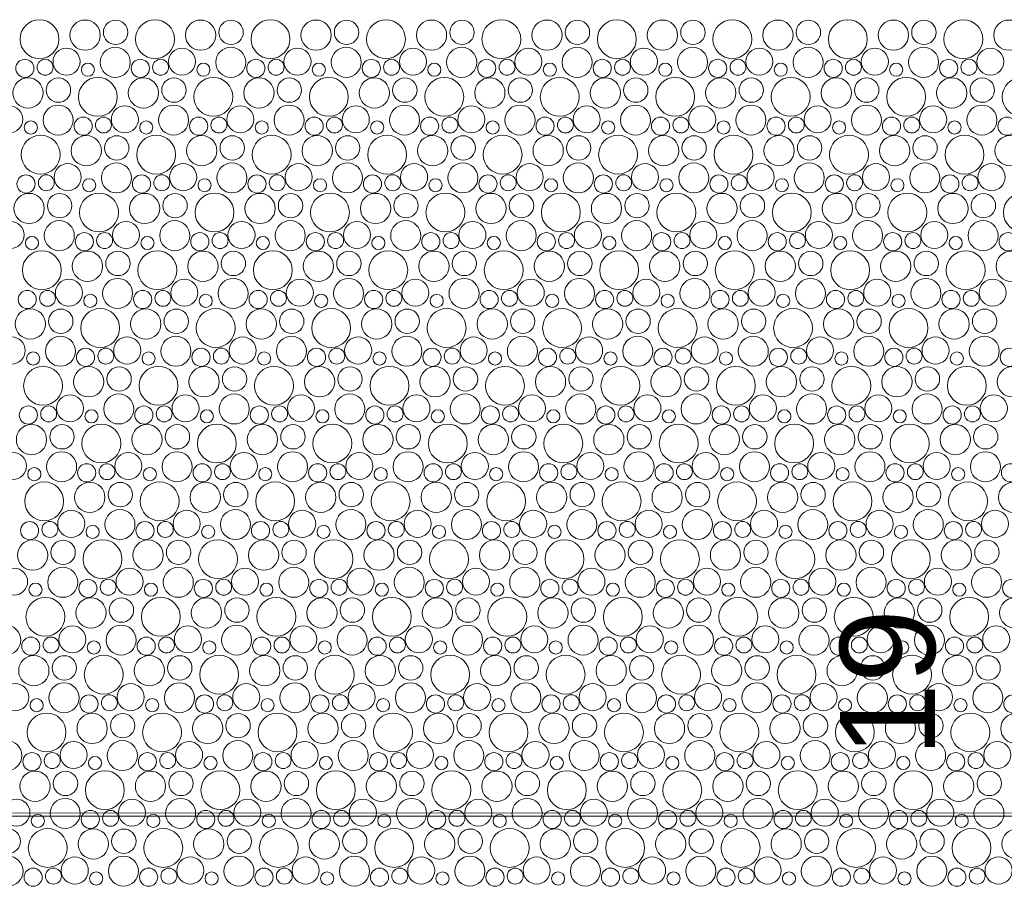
# Model space of a CAD drawing. Header units: metres. Extents: x -167 to 338, y -186 to 508.
# Tile 181 of 256: x 86.53 to 89.64, y 27.54 to 30.27. Entities that reach past the tile are written whole.
import ezdxf
from ezdxf.enums import TextEntityAlignment as Align

# ---------------------------------------------------------------- set-up
doc = ezdxf.new("R2010")
doc.units = ezdxf.units.M
doc.header["$MEASUREMENT"] = 0
doc.linetypes.add('Öffnungslinie Tür Fenster', pattern=[0.23, 0.15, -0.08])
doc.layers.add('60 Gelände 2D Übersicht', color=7, linetype='Continuous')
doc.layers.add('60 Stellplätze', color=7, linetype='Continuous')
doc.styles.add('ERSTELLTER_STIL_2', font='arial.ttf')

# ---------------------------------------------------------------- blocks, each defined once
blk = doc.blocks.new('*X46', base_point=(27236.1321, 33357.279))
at = {"layer": '60 Gelände 2D Übersicht', "color": 9, "linetype": 'Continuous', "lineweight": 18}
for centre, radius in [((86.5972, 30.2079), 0.0612), ((86.9609, 30.2079), 0.0612), ((87.3246, 30.2079), 0.0612), ((87.6883, 30.2079), 0.0612), ((88.052, 30.2079), 0.0612), ((88.4157, 30.2079), 0.0612), ((88.7794, 30.2079), 0.0612), ((89.1431, 30.2079), 0.0612), ((89.5069, 30.2079), 0.0612), ((86.7408, 30.2204), 0.0477), ((86.8368, 30.2292), 0.0384), ((87.1045, 30.2204), 0.0477), ((87.2005, 30.2292), 0.0384), ((87.4682, 30.2204), 0.0477), ((87.5642, 30.2292), 0.0384), ((87.8319, 30.2204), 0.0477), ((87.9279, 30.2292), 0.0384), ((88.1956, 30.2204), 0.0477), ((88.2916, 30.2292), 0.0384), ((88.5593, 30.2204), 0.0477), ((88.6553, 30.2292), 0.0384), ((88.923, 30.2204), 0.0477), ((89.019, 30.2292), 0.0384), ((89.2867, 30.2204), 0.0477), ((89.3827, 30.2292), 0.0384), ((89.6504, 30.2204), 0.0477), ((86.6823, 30.137), 0.0426), ((86.8358, 30.1348), 0.0473), ((87.046, 30.137), 0.0426), ((87.1995, 30.1348), 0.0473), ((87.4097, 30.137), 0.0426), ((87.5632, 30.1348), 0.0473), ((87.7734, 30.137), 0.0426), ((87.9269, 30.1348), 0.0473), ((88.1371, 30.137), 0.0426), ((88.2906, 30.1348), 0.0473), ((88.5008, 30.137), 0.0426), ((88.6543, 30.1348), 0.0473), ((88.8645, 30.137), 0.0426), ((89.018, 30.1348), 0.0473), ((89.2283, 30.137), 0.0426), ((89.3817, 30.1348), 0.0473), ((89.592, 30.137), 0.0426), ((86.5511, 30.1157), 0.0286), ((86.6149, 30.1192), 0.0251), ((86.7497, 30.1116), 0.0207), ((86.9148, 30.1157), 0.0286), ((86.9786, 30.1192), 0.0251), ((87.1134, 30.1116), 0.0207), ((87.2785, 30.1157), 0.0286), ((87.3423, 30.1192), 0.0251), ((87.4771, 30.1116), 0.0207), ((87.6422, 30.1157), 0.0286), ((87.706, 30.1192), 0.0251), ((87.8408, 30.1116), 0.0207), ((88.0059, 30.1157), 0.0286), ((88.0698, 30.1192), 0.0251), ((88.2045, 30.1116), 0.0207), ((88.3696, 30.1157), 0.0286), ((88.4335, 30.1192), 0.0251), ((88.5682, 30.1116), 0.0207), ((88.7333, 30.1157), 0.0286), ((88.7972, 30.1192), 0.0251), ((88.9319, 30.1116), 0.0207), ((89.0971, 30.1157), 0.0286), ((89.1609, 30.1192), 0.0251), ((89.2956, 30.1116), 0.0207), ((89.4608, 30.1157), 0.0286), ((89.5246, 30.1192), 0.0251), ((86.5608, 30.0384), 0.0477), ((86.6568, 30.0472), 0.0384), ((86.7809, 30.0259), 0.0612), ((86.9245, 30.0384), 0.0477), ((87.0205, 30.0472), 0.0384), ((87.1446, 30.0259), 0.0612), ((87.2882, 30.0384), 0.0477), ((87.3842, 30.0472), 0.0384), ((87.5083, 30.0259), 0.0612), ((87.6519, 30.0384), 0.0477), ((87.7479, 30.0472), 0.0384), ((87.872, 30.0259), 0.0612), ((88.0156, 30.0384), 0.0477), ((88.1116, 30.0472), 0.0384), ((88.2357, 30.0259), 0.0612), ((88.3793, 30.0384), 0.0477), ((88.4753, 30.0472), 0.0384), ((88.5994, 30.0259), 0.0612), ((88.743, 30.0384), 0.0477), ((88.839, 30.0472), 0.0384), ((88.9631, 30.0259), 0.0612), ((89.1067, 30.0384), 0.0477), ((89.2027, 30.0472), 0.0384), ((89.3269, 30.0259), 0.0612), ((89.4704, 30.0384), 0.0477), ((89.5665, 30.0472), 0.0384), ((89.6906, 30.0259), 0.0612), ((86.5023, 29.955), 0.0426), ((86.6558, 29.9528), 0.0473), ((86.866, 29.955), 0.0426), ((87.0195, 29.9528), 0.0473), ((87.2297, 29.955), 0.0426), ((87.3832, 29.9528), 0.0473), ((87.5934, 29.955), 0.0426), ((87.7469, 29.9528), 0.0473), ((87.9571, 29.955), 0.0426), ((88.1106, 29.9528), 0.0473), ((88.3208, 29.955), 0.0426), ((88.4743, 29.9528), 0.0473), ((88.6845, 29.955), 0.0426), ((88.838, 29.9528), 0.0473), ((89.0483, 29.955), 0.0426), ((89.2017, 29.9528), 0.0473), ((89.412, 29.955), 0.0426), ((89.5654, 29.9528), 0.0473), ((86.7348, 29.9337), 0.0286), ((86.7986, 29.9373), 0.0251), ((87.0985, 29.9337), 0.0286), ((87.1623, 29.9373), 0.0251), ((87.4622, 29.9337), 0.0286), ((87.526, 29.9373), 0.0251), ((87.8259, 29.9337), 0.0286), ((87.8898, 29.9373), 0.0251), ((88.1896, 29.9337), 0.0286), ((88.2535, 29.9373), 0.0251), ((88.5533, 29.9337), 0.0286), ((88.6172, 29.9373), 0.0251), ((88.9171, 29.9337), 0.0286), ((88.9809, 29.9373), 0.0251), ((89.2808, 29.9337), 0.0286), ((89.3446, 29.9373), 0.0251), ((89.6445, 29.9337), 0.0286), ((86.5697, 29.9296), 0.0207), ((86.9334, 29.9296), 0.0207), ((87.2971, 29.9296), 0.0207), ((87.6608, 29.9296), 0.0207), ((88.0245, 29.9296), 0.0207), ((88.3882, 29.9296), 0.0207), ((88.7519, 29.9296), 0.0207), ((89.1156, 29.9296), 0.0207), ((89.4793, 29.9296), 0.0207), ((86.6009, 29.8439), 0.0612), ((86.7445, 29.8564), 0.0477), ((86.8405, 29.8652), 0.0384), ((86.9646, 29.8439), 0.0612), ((87.1082, 29.8564), 0.0477), ((87.2042, 29.8652), 0.0384), ((87.3283, 29.8439), 0.0612), ((87.4719, 29.8564), 0.0477), ((87.5679, 29.8652), 0.0384), ((87.692, 29.8439), 0.0612), ((87.8356, 29.8564), 0.0477), ((87.9316, 29.8652), 0.0384), ((88.0557, 29.8439), 0.0612), ((88.1993, 29.8564), 0.0477), ((88.2953, 29.8652), 0.0384), ((88.4194, 29.8439), 0.0612), ((88.563, 29.8564), 0.0477), ((88.659, 29.8652), 0.0384), ((88.7831, 29.8439), 0.0612), ((88.9267, 29.8564), 0.0477), ((89.0227, 29.8652), 0.0384), ((89.1469, 29.8439), 0.0612), ((89.2904, 29.8564), 0.0477), ((89.3865, 29.8652), 0.0384), ((89.5106, 29.8439), 0.0612), ((89.6541, 29.8564), 0.0477), ((86.686, 29.773), 0.0426), ((86.8395, 29.7708), 0.0473), ((87.0497, 29.773), 0.0426), ((87.2032, 29.7708), 0.0473), ((87.4134, 29.773), 0.0426), ((87.5669, 29.7708), 0.0473), ((87.7771, 29.773), 0.0426), ((87.9306, 29.7708), 0.0473), ((88.1408, 29.773), 0.0426), ((88.2943, 29.7708), 0.0473), ((88.5045, 29.773), 0.0426), ((88.658, 29.7708), 0.0473), ((88.8683, 29.773), 0.0426), ((89.0217, 29.7708), 0.0473), ((89.232, 29.773), 0.0426), ((89.3854, 29.7708), 0.0473), ((89.5957, 29.773), 0.0426), ((86.5548, 29.7517), 0.0286), ((86.6186, 29.7553), 0.0251), ((86.9185, 29.7517), 0.0286), ((86.9823, 29.7553), 0.0251), ((87.2822, 29.7517), 0.0286), ((87.346, 29.7553), 0.0251), ((87.6459, 29.7517), 0.0286), ((87.7098, 29.7553), 0.0251), ((88.0096, 29.7517), 0.0286), ((88.0735, 29.7553), 0.0251), ((88.3733, 29.7517), 0.0286), ((88.4372, 29.7553), 0.0251), ((88.7371, 29.7517), 0.0286), ((88.8009, 29.7553), 0.0251), ((89.1008, 29.7517), 0.0286), ((89.1646, 29.7553), 0.0251), ((89.4645, 29.7517), 0.0286), ((89.5283, 29.7553), 0.0251), ((86.7534, 29.7476), 0.0207), ((87.1171, 29.7476), 0.0207), ((87.4808, 29.7476), 0.0207), ((87.8445, 29.7476), 0.0207), ((88.2082, 29.7476), 0.0207), ((88.5719, 29.7476), 0.0207), ((88.9356, 29.7476), 0.0207), ((89.2993, 29.7476), 0.0207), ((86.5645, 29.6744), 0.0477), ((86.6605, 29.6832), 0.0384), ((86.7846, 29.6619), 0.0612), ((86.9282, 29.6744), 0.0477), ((87.0242, 29.6832), 0.0384), ((87.1483, 29.6619), 0.0612), ((87.2919, 29.6744), 0.0477), ((87.3879, 29.6832), 0.0384), ((87.512, 29.6619), 0.0612), ((87.6556, 29.6744), 0.0477), ((87.7516, 29.6832), 0.0384), ((87.8757, 29.6619), 0.0612), ((88.0193, 29.6744), 0.0477), ((88.1153, 29.6832), 0.0384), ((88.2394, 29.6619), 0.0612), ((88.383, 29.6744), 0.0477), ((88.479, 29.6832), 0.0384), ((88.6031, 29.6619), 0.0612), ((88.7467, 29.6744), 0.0477), ((88.8427, 29.6832), 0.0384), ((88.9669, 29.6619), 0.0612), ((89.1104, 29.6744), 0.0477), ((89.2065, 29.6832), 0.0384), ((89.3306, 29.6619), 0.0612), ((89.4741, 29.6744), 0.0477), ((89.5702, 29.6832), 0.0384), ((89.6943, 29.6619), 0.0612), ((86.506, 29.591), 0.0426), ((86.6595, 29.5888), 0.0473), ((86.8697, 29.591), 0.0426), ((87.0232, 29.5888), 0.0473), ((87.2334, 29.591), 0.0426), ((87.3869, 29.5888), 0.0473), ((87.5971, 29.591), 0.0426), ((87.7506, 29.5888), 0.0473), ((87.9608, 29.591), 0.0426), ((88.1143, 29.5888), 0.0473), ((88.3245, 29.591), 0.0426), ((88.478, 29.5888), 0.0473), ((88.6883, 29.591), 0.0426), ((88.8417, 29.5888), 0.0473), ((89.052, 29.591), 0.0426), ((89.2054, 29.5888), 0.0473), ((89.4157, 29.591), 0.0426), ((89.5691, 29.5888), 0.0473), ((86.5734, 29.5656), 0.0207), ((86.7385, 29.5697), 0.0286), ((86.8023, 29.5733), 0.0251), ((86.9371, 29.5656), 0.0207), ((87.1022, 29.5697), 0.0286), ((87.166, 29.5733), 0.0251), ((87.3008, 29.5656), 0.0207), ((87.4659, 29.5697), 0.0286), ((87.5298, 29.5733), 0.0251), ((87.6645, 29.5656), 0.0207), ((87.8296, 29.5697), 0.0286), ((87.8935, 29.5733), 0.0251), ((88.0282, 29.5656), 0.0207), ((88.1933, 29.5697), 0.0286), ((88.2572, 29.5733), 0.0251), ((88.3919, 29.5656), 0.0207), ((88.5571, 29.5697), 0.0286), ((88.6209, 29.5733), 0.0251), ((88.7556, 29.5656), 0.0207), ((88.9208, 29.5697), 0.0286), ((88.9846, 29.5733), 0.0251), ((89.1193, 29.5656), 0.0207), ((89.2845, 29.5697), 0.0286), ((89.3483, 29.5733), 0.0251), ((89.483, 29.5656), 0.0207), ((89.6482, 29.5697), 0.0286), ((86.6046, 29.4799), 0.0612), ((86.7482, 29.4924), 0.0477), ((86.8442, 29.5012), 0.0384), ((86.9683, 29.4799), 0.0612), ((87.1119, 29.4924), 0.0477), ((87.2079, 29.5012), 0.0384), ((87.332, 29.4799), 0.0612), ((87.4756, 29.4924), 0.0477), ((87.5716, 29.5012), 0.0384), ((87.6957, 29.4799), 0.0612), ((87.8393, 29.4924), 0.0477), ((87.9353, 29.5012), 0.0384), ((88.0594, 29.4799), 0.0612), ((88.203, 29.4924), 0.0477), ((88.299, 29.5012), 0.0384), ((88.4231, 29.4799), 0.0612), ((88.5667, 29.4924), 0.0477), ((88.6627, 29.5012), 0.0384), ((88.7869, 29.4799), 0.0612), ((88.9304, 29.4924), 0.0477), ((89.0265, 29.5012), 0.0384), ((89.1506, 29.4799), 0.0612), ((89.2941, 29.4924), 0.0477), ((89.3902, 29.5012), 0.0384), ((89.5143, 29.4799), 0.0612), ((89.6578, 29.4924), 0.0477), ((86.6897, 29.409), 0.0426), ((86.8432, 29.4068), 0.0473), ((87.0534, 29.409), 0.0426), ((87.2069, 29.4068), 0.0473), ((87.4171, 29.409), 0.0426), ((87.5706, 29.4068), 0.0473), ((87.7808, 29.409), 0.0426), ((87.9343, 29.4068), 0.0473), ((88.1445, 29.409), 0.0426), ((88.298, 29.4068), 0.0473), ((88.5083, 29.409), 0.0426), ((88.6617, 29.4068), 0.0473), ((88.872, 29.409), 0.0426), ((89.0254, 29.4068), 0.0473), ((89.2357, 29.409), 0.0426), ((89.3891, 29.4068), 0.0473), ((89.5994, 29.409), 0.0426), ((86.5585, 29.3877), 0.0286), ((86.6223, 29.3913), 0.0251), ((86.7571, 29.3836), 0.0207), ((86.9222, 29.3877), 0.0286), ((86.986, 29.3913), 0.0251), ((87.1208, 29.3836), 0.0207), ((87.2859, 29.3877), 0.0286), ((87.3498, 29.3913), 0.0251), ((87.4845, 29.3836), 0.0207), ((87.6496, 29.3877), 0.0286), ((87.7135, 29.3913), 0.0251), ((87.8482, 29.3836), 0.0207), ((88.0133, 29.3877), 0.0286), ((88.0772, 29.3913), 0.0251), ((88.2119, 29.3836), 0.0207), ((88.3771, 29.3877), 0.0286), ((88.4409, 29.3913), 0.0251), ((88.5756, 29.3836), 0.0207), ((88.7408, 29.3877), 0.0286), ((88.8046, 29.3913), 0.0251), ((88.9393, 29.3836), 0.0207), ((89.1045, 29.3877), 0.0286), ((89.1683, 29.3913), 0.0251), ((89.303, 29.3836), 0.0207), ((89.4682, 29.3877), 0.0286), ((89.532, 29.3913), 0.0251), ((86.5682, 29.3104), 0.0477), ((86.6642, 29.3192), 0.0384), ((86.7883, 29.2979), 0.0612), ((86.9319, 29.3104), 0.0477), ((87.0279, 29.3192), 0.0384), ((87.152, 29.2979), 0.0612), ((87.2956, 29.3104), 0.0477), ((87.3916, 29.3192), 0.0384), ((87.5157, 29.2979), 0.0612), ((87.6593, 29.3104), 0.0477), ((87.7553, 29.3192), 0.0384), ((87.8794, 29.2979), 0.0612), ((88.023, 29.3104), 0.0477), ((88.119, 29.3192), 0.0384), ((88.2431, 29.2979), 0.0612), ((88.3867, 29.3104), 0.0477), ((88.4827, 29.3192), 0.0384), ((88.6069, 29.2979), 0.0612), ((88.7504, 29.3104), 0.0477), ((88.8465, 29.3192), 0.0384), ((88.9706, 29.2979), 0.0612), ((89.1141, 29.3104), 0.0477), ((89.2102, 29.3192), 0.0384), ((89.3343, 29.2979), 0.0612), ((89.4778, 29.3104), 0.0477), ((89.5739, 29.3192), 0.0384), ((86.5097, 29.227), 0.0426), ((86.6632, 29.2248), 0.0473), ((86.8734, 29.227), 0.0426), ((87.0269, 29.2248), 0.0473), ((87.2371, 29.227), 0.0426), ((87.3906, 29.2248), 0.0473), ((87.6008, 29.227), 0.0426), ((87.7543, 29.2248), 0.0473), ((87.9645, 29.227), 0.0426), ((88.118, 29.2248), 0.0473), ((88.3283, 29.227), 0.0426), ((88.4817, 29.2248), 0.0473), ((88.692, 29.227), 0.0426), ((88.8454, 29.2248), 0.0473), ((89.0557, 29.227), 0.0426), ((89.2091, 29.2248), 0.0473), ((89.4194, 29.227), 0.0426), ((89.5729, 29.2248), 0.0473), ((86.5771, 29.2016), 0.0207), ((86.7422, 29.2057), 0.0286), ((86.806, 29.2093), 0.0251), ((86.9408, 29.2016), 0.0207), ((87.1059, 29.2057), 0.0286), ((87.1698, 29.2093), 0.0251), ((87.3045, 29.2016), 0.0207), ((87.4696, 29.2057), 0.0286), ((87.5335, 29.2093), 0.0251), ((87.6682, 29.2016), 0.0207), ((87.8333, 29.2057), 0.0286), ((87.8972, 29.2093), 0.0251), ((88.0319, 29.2016), 0.0207), ((88.1971, 29.2057), 0.0286), ((88.2609, 29.2093), 0.0251), ((88.3956, 29.2016), 0.0207), ((88.5608, 29.2057), 0.0286), ((88.6246, 29.2093), 0.0251), ((88.7593, 29.2016), 0.0207), ((88.9245, 29.2057), 0.0286), ((88.9883, 29.2093), 0.0251), ((89.123, 29.2016), 0.0207), ((89.2882, 29.2057), 0.0286), ((89.352, 29.2093), 0.0251), ((89.4867, 29.2016), 0.0207), ((89.6519, 29.2057), 0.0286), ((86.6083, 29.1159), 0.0612), ((86.7519, 29.1284), 0.0477), ((86.8479, 29.1372), 0.0384), ((86.972, 29.1159), 0.0612), ((87.1156, 29.1284), 0.0477), ((87.2116, 29.1372), 0.0384), ((87.3357, 29.1159), 0.0612), ((87.4793, 29.1284), 0.0477), ((87.5753, 29.1372), 0.0384), ((87.6994, 29.1159), 0.0612), ((87.843, 29.1284), 0.0477), ((87.939, 29.1372), 0.0384), ((88.0631, 29.1159), 0.0612), ((88.2067, 29.1284), 0.0477), ((88.3027, 29.1372), 0.0384), ((88.4269, 29.1159), 0.0612), ((88.5704, 29.1284), 0.0477), ((88.6665, 29.1372), 0.0384), ((88.7906, 29.1159), 0.0612), ((88.9341, 29.1284), 0.0477), ((89.0302, 29.1372), 0.0384), ((89.1543, 29.1159), 0.0612), ((89.2978, 29.1284), 0.0477), ((89.3939, 29.1372), 0.0384), ((89.518, 29.1159), 0.0612), ((89.6615, 29.1284), 0.0477), ((86.8469, 29.0428), 0.0473), ((87.2106, 29.0428), 0.0473), ((87.5743, 29.0428), 0.0473), ((87.938, 29.0428), 0.0473), ((88.3017, 29.0428), 0.0473), ((88.6654, 29.0428), 0.0473), ((89.0291, 29.0428), 0.0473), ((89.3929, 29.0428), 0.0473), ((86.6934, 29.045), 0.0426), ((87.0571, 29.045), 0.0426), ((87.4208, 29.045), 0.0426), ((87.7845, 29.045), 0.0426), ((88.1483, 29.045), 0.0426), ((88.512, 29.045), 0.0426), ((88.8757, 29.045), 0.0426), ((89.2394, 29.045), 0.0426), ((89.6031, 29.045), 0.0426), ((86.5622, 29.0237), 0.0286), ((86.626, 29.0273), 0.0251), ((86.7608, 29.0196), 0.0207), ((86.9259, 29.0237), 0.0286), ((86.9898, 29.0273), 0.0251), ((87.1245, 29.0196), 0.0207), ((87.2896, 29.0237), 0.0286), ((87.3535, 29.0273), 0.0251), ((87.4882, 29.0196), 0.0207), ((87.6533, 29.0237), 0.0286), ((87.7172, 29.0273), 0.0251), ((87.8519, 29.0196), 0.0207), ((88.0171, 29.0237), 0.0286), ((88.0809, 29.0273), 0.0251), ((88.2156, 29.0196), 0.0207), ((88.3808, 29.0237), 0.0286), ((88.4446, 29.0273), 0.0251), ((88.5793, 29.0196), 0.0207), ((88.7445, 29.0237), 0.0286), ((88.8083, 29.0273), 0.0251), ((88.943, 29.0196), 0.0207), ((89.1082, 29.0237), 0.0286), ((89.172, 29.0273), 0.0251), ((89.3067, 29.0196), 0.0207), ((89.4719, 29.0237), 0.0286), ((89.5357, 29.0273), 0.0251), ((86.5719, 28.9464), 0.0477), ((86.6679, 28.9552), 0.0384), ((86.792, 28.9339), 0.0612), ((86.9356, 28.9464), 0.0477), ((87.0316, 28.9552), 0.0384), ((87.1557, 28.9339), 0.0612), ((87.2993, 28.9464), 0.0477), ((87.3953, 28.9552), 0.0384), ((87.5194, 28.9339), 0.0612), ((87.663, 28.9464), 0.0477), ((87.759, 28.9552), 0.0384), ((87.8831, 28.9339), 0.0612), ((88.0267, 28.9464), 0.0477), ((88.1227, 28.9552), 0.0384), ((88.2469, 28.9339), 0.0612), ((88.3904, 28.9464), 0.0477), ((88.4865, 28.9552), 0.0384), ((88.6106, 28.9339), 0.0612), ((88.7541, 28.9464), 0.0477), ((88.8502, 28.9552), 0.0384), ((88.9743, 28.9339), 0.0612), ((89.1178, 28.9464), 0.0477), ((89.2139, 28.9552), 0.0384), ((89.338, 28.9339), 0.0612), ((89.4815, 28.9464), 0.0477), ((89.5776, 28.9552), 0.0384), ((86.5134, 28.863), 0.0426), ((86.6669, 28.8608), 0.0473), ((86.8771, 28.863), 0.0426), ((87.0306, 28.8608), 0.0473), ((87.2408, 28.863), 0.0426), ((87.3943, 28.8608), 0.0473), ((87.6045, 28.863), 0.0426), ((87.758, 28.8608), 0.0473), ((87.9683, 28.863), 0.0426), ((88.1217, 28.8608), 0.0473), ((88.332, 28.863), 0.0426), ((88.4854, 28.8608), 0.0473), ((88.6957, 28.863), 0.0426), ((88.8491, 28.8608), 0.0473), ((89.0594, 28.863), 0.0426), ((89.2129, 28.8608), 0.0473), ((89.4231, 28.863), 0.0426), ((89.5766, 28.8608), 0.0473), ((86.5808, 28.8376), 0.0207), ((86.7459, 28.8417), 0.0286), ((86.8098, 28.8453), 0.0251), ((86.9445, 28.8376), 0.0207), ((87.1096, 28.8417), 0.0286), ((87.1735, 28.8453), 0.0251), ((87.3082, 28.8376), 0.0207), ((87.4733, 28.8417), 0.0286), ((87.5372, 28.8453), 0.0251), ((87.6719, 28.8376), 0.0207), ((87.8371, 28.8417), 0.0286), ((87.9009, 28.8453), 0.0251), ((88.0356, 28.8376), 0.0207), ((88.2008, 28.8417), 0.0286), ((88.2646, 28.8453), 0.0251), ((88.3993, 28.8376), 0.0207), ((88.5645, 28.8417), 0.0286), ((88.6283, 28.8453), 0.0251), ((88.763, 28.8376), 0.0207), ((88.9282, 28.8417), 0.0286), ((88.992, 28.8453), 0.0251), ((89.1267, 28.8376), 0.0207), ((89.2919, 28.8417), 0.0286), ((89.3557, 28.8453), 0.0251), ((89.4905, 28.8376), 0.0207), ((89.6556, 28.8417), 0.0286), ((86.612, 28.7519), 0.0612), ((86.7556, 28.7644), 0.0477), ((86.8516, 28.7732), 0.0384), ((86.9757, 28.7519), 0.0612), ((87.1193, 28.7644), 0.0477), ((87.2153, 28.7732), 0.0384), ((87.3394, 28.7519), 0.0612), ((87.483, 28.7644), 0.0477), ((87.579, 28.7732), 0.0384), ((87.7031, 28.7519), 0.0612), ((87.8467, 28.7644), 0.0477), ((87.9427, 28.7732), 0.0384), ((88.0669, 28.7519), 0.0612), ((88.2104, 28.7644), 0.0477), ((88.3065, 28.7732), 0.0384), ((88.4306, 28.7519), 0.0612), ((88.5741, 28.7644), 0.0477), ((88.6702, 28.7732), 0.0384), ((88.7943, 28.7519), 0.0612), ((88.9378, 28.7644), 0.0477), ((89.0339, 28.7732), 0.0384), ((89.158, 28.7519), 0.0612), ((89.3015, 28.7644), 0.0477), ((89.3976, 28.7732), 0.0384), ((89.5217, 28.7519), 0.0612), ((89.6653, 28.7644), 0.0477), ((86.6971, 28.681), 0.0426), ((86.8506, 28.6788), 0.0473), ((87.0608, 28.681), 0.0426), ((87.2143, 28.6788), 0.0473), ((87.4245, 28.681), 0.0426), ((87.578, 28.6788), 0.0473), ((87.7883, 28.681), 0.0426), ((87.9417, 28.6788), 0.0473), ((88.152, 28.681), 0.0426), ((88.3054, 28.6788), 0.0473), ((88.5157, 28.681), 0.0426), ((88.6691, 28.6788), 0.0473), ((88.8794, 28.681), 0.0426), ((89.0329, 28.6788), 0.0473), ((89.2431, 28.681), 0.0426), ((89.3966, 28.6788), 0.0473), ((89.6068, 28.681), 0.0426), ((86.5659, 28.6597), 0.0286), ((86.6298, 28.6633), 0.0251), ((86.9296, 28.6597), 0.0286), ((86.9935, 28.6633), 0.0251), ((87.2933, 28.6597), 0.0286), ((87.3572, 28.6633), 0.0251), ((87.6571, 28.6597), 0.0286), ((87.7209, 28.6633), 0.0251), ((88.0208, 28.6597), 0.0286), ((88.0846, 28.6633), 0.0251), ((88.3845, 28.6597), 0.0286), ((88.4483, 28.6633), 0.0251), ((88.7482, 28.6597), 0.0286), ((88.812, 28.6633), 0.0251), ((89.1119, 28.6597), 0.0286), ((89.1757, 28.6633), 0.0251), ((89.4756, 28.6597), 0.0286), ((89.5394, 28.6633), 0.0251), ((86.7645, 28.6556), 0.0207), ((87.1282, 28.6556), 0.0207), ((87.4919, 28.6556), 0.0207), ((87.8556, 28.6556), 0.0207), ((88.2193, 28.6556), 0.0207), ((88.583, 28.6556), 0.0207), ((88.9467, 28.6556), 0.0207), ((89.3105, 28.6556), 0.0207), ((86.5756, 28.5824), 0.0477), ((86.6716, 28.5912), 0.0384), ((86.7957, 28.5699), 0.0612), ((86.9393, 28.5824), 0.0477), ((87.0353, 28.5912), 0.0384), ((87.1594, 28.5699), 0.0612), ((87.303, 28.5824), 0.0477), ((87.399, 28.5912), 0.0384), ((87.5231, 28.5699), 0.0612), ((87.6667, 28.5824), 0.0477), ((87.7627, 28.5912), 0.0384), ((87.8869, 28.5699), 0.0612), ((88.0304, 28.5824), 0.0477), ((88.1265, 28.5912), 0.0384), ((88.2506, 28.5699), 0.0612), ((88.3941, 28.5824), 0.0477), ((88.4902, 28.5912), 0.0384), ((88.6143, 28.5699), 0.0612), ((88.7578, 28.5824), 0.0477), ((88.8539, 28.5912), 0.0384), ((88.978, 28.5699), 0.0612), ((89.1215, 28.5824), 0.0477), ((89.2176, 28.5912), 0.0384), ((89.3417, 28.5699), 0.0612), ((89.4853, 28.5824), 0.0477), ((89.5813, 28.5912), 0.0384), ((86.5171, 28.499), 0.0426), ((86.6706, 28.4968), 0.0473), ((86.8808, 28.499), 0.0426), ((87.0343, 28.4968), 0.0473), ((87.2445, 28.499), 0.0426), ((87.398, 28.4968), 0.0473), ((87.6083, 28.499), 0.0426), ((87.7617, 28.4968), 0.0473), ((87.972, 28.499), 0.0426), ((88.1254, 28.4968), 0.0473), ((88.3357, 28.499), 0.0426), ((88.4891, 28.4968), 0.0473), ((88.6994, 28.499), 0.0426), ((88.8529, 28.4968), 0.0473), ((89.0631, 28.499), 0.0426), ((89.2166, 28.4968), 0.0473), ((89.4268, 28.499), 0.0426), ((89.5803, 28.4968), 0.0473), ((86.7496, 28.4777), 0.0286), ((86.8135, 28.4813), 0.0251), ((87.1133, 28.4777), 0.0286), ((87.1772, 28.4813), 0.0251), ((87.4771, 28.4777), 0.0286), ((87.5409, 28.4813), 0.0251), ((87.8408, 28.4777), 0.0286), ((87.9046, 28.4813), 0.0251), ((88.2045, 28.4777), 0.0286), ((88.2683, 28.4813), 0.0251), ((88.5682, 28.4777), 0.0286), ((88.632, 28.4813), 0.0251), ((88.9319, 28.4777), 0.0286), ((88.9957, 28.4813), 0.0251), ((89.2956, 28.4777), 0.0286), ((89.3594, 28.4813), 0.0251), ((89.6593, 28.4777), 0.0286), ((86.5845, 28.4736), 0.0207), ((86.9482, 28.4736), 0.0207), ((87.3119, 28.4736), 0.0207), ((87.6756, 28.4736), 0.0207), ((88.0393, 28.4736), 0.0207), ((88.403, 28.4736), 0.0207), ((88.7667, 28.4736), 0.0207), ((89.1305, 28.4736), 0.0207), ((89.4942, 28.4736), 0.0207), ((86.6157, 28.3879), 0.0612), ((86.7593, 28.4004), 0.0477), ((86.8553, 28.4092), 0.0384), ((86.9794, 28.3879), 0.0612), ((87.123, 28.4004), 0.0477), ((87.219, 28.4092), 0.0384), ((87.3431, 28.3879), 0.0612), ((87.4867, 28.4004), 0.0477), ((87.5827, 28.4092), 0.0384), ((87.7069, 28.3879), 0.0612), ((87.8504, 28.4004), 0.0477), ((87.9465, 28.4092), 0.0384), ((88.0706, 28.3879), 0.0612), ((88.2141, 28.4004), 0.0477), ((88.3102, 28.4092), 0.0384), ((88.4343, 28.3879), 0.0612), ((88.5778, 28.4004), 0.0477), ((88.6739, 28.4092), 0.0384), ((88.798, 28.3879), 0.0612), ((88.9415, 28.4004), 0.0477), ((89.0376, 28.4092), 0.0384), ((89.1617, 28.3879), 0.0612), ((89.3053, 28.4004), 0.0477), ((89.4013, 28.4092), 0.0384), ((89.5254, 28.3879), 0.0612), ((89.669, 28.4004), 0.0477), ((86.4906, 28.3148), 0.0473), ((86.7008, 28.317), 0.0426), ((86.8543, 28.3148), 0.0473), ((87.0645, 28.317), 0.0426), ((87.218, 28.3148), 0.0473), ((87.4283, 28.317), 0.0426), ((87.5817, 28.3148), 0.0473), ((87.792, 28.317), 0.0426), ((87.9454, 28.3148), 0.0473), ((88.1557, 28.317), 0.0426), ((88.3091, 28.3148), 0.0473), ((88.5194, 28.317), 0.0426), ((88.6729, 28.3148), 0.0473), ((88.8831, 28.317), 0.0426), ((89.0366, 28.3148), 0.0473), ((89.2468, 28.317), 0.0426), ((89.4003, 28.3148), 0.0473), ((89.6105, 28.317), 0.0426), ((86.5696, 28.2957), 0.0286), ((86.6335, 28.2993), 0.0251), ((86.9333, 28.2957), 0.0286), ((86.9972, 28.2993), 0.0251), ((87.2971, 28.2957), 0.0286), ((87.3609, 28.2993), 0.0251), ((87.6608, 28.2957), 0.0286), ((87.7246, 28.2993), 0.0251), ((88.0245, 28.2957), 0.0286), ((88.0883, 28.2993), 0.0251), ((88.3882, 28.2957), 0.0286), ((88.452, 28.2993), 0.0251), ((88.7519, 28.2957), 0.0286), ((88.8157, 28.2993), 0.0251), ((89.1156, 28.2957), 0.0286), ((89.1794, 28.2993), 0.0251), ((89.4793, 28.2957), 0.0286), ((89.5431, 28.2993), 0.0251), ((86.7682, 28.2916), 0.0207), ((87.1319, 28.2916), 0.0207), ((87.4956, 28.2916), 0.0207), ((87.8593, 28.2916), 0.0207), ((88.223, 28.2916), 0.0207), ((88.5867, 28.2916), 0.0207), ((88.9505, 28.2916), 0.0207), ((89.3142, 28.2916), 0.0207), ((86.5793, 28.2184), 0.0477), ((86.6753, 28.2272), 0.0384), ((86.7994, 28.2059), 0.0612), ((86.943, 28.2184), 0.0477), ((87.039, 28.2272), 0.0384), ((87.1631, 28.2059), 0.0612), ((87.3067, 28.2184), 0.0477), ((87.4027, 28.2272), 0.0384), ((87.5269, 28.2059), 0.0612), ((87.6704, 28.2184), 0.0477), ((87.7665, 28.2272), 0.0384), ((87.8906, 28.2059), 0.0612), ((88.0341, 28.2184), 0.0477), ((88.1302, 28.2272), 0.0384), ((88.2543, 28.2059), 0.0612), ((88.3978, 28.2184), 0.0477), ((88.4939, 28.2272), 0.0384), ((88.618, 28.2059), 0.0612), ((88.7615, 28.2184), 0.0477), ((88.8576, 28.2272), 0.0384), ((88.9817, 28.2059), 0.0612), ((89.1253, 28.2184), 0.0477), ((89.2213, 28.2272), 0.0384), ((89.3454, 28.2059), 0.0612), ((89.489, 28.2184), 0.0477), ((89.585, 28.2272), 0.0384), ((86.5208, 28.135), 0.0426), ((86.6743, 28.1329), 0.0473), ((86.8845, 28.135), 0.0426), ((87.038, 28.1329), 0.0473), ((87.2483, 28.135), 0.0426), ((87.4017, 28.1329), 0.0473), ((87.612, 28.135), 0.0426), ((87.7654, 28.1329), 0.0473), ((87.9757, 28.135), 0.0426), ((88.1291, 28.1329), 0.0473), ((88.3394, 28.135), 0.0426), ((88.4929, 28.1329), 0.0473), ((88.7031, 28.135), 0.0426), ((88.8566, 28.1329), 0.0473), ((89.0668, 28.135), 0.0426), ((89.2203, 28.1329), 0.0473), ((89.4305, 28.135), 0.0426), ((89.584, 28.1329), 0.0473), ((86.5882, 28.1096), 0.0207), ((86.7533, 28.1137), 0.0286), ((86.8172, 28.1173), 0.0251), ((86.9519, 28.1096), 0.0207), ((87.1171, 28.1137), 0.0286), ((87.1809, 28.1173), 0.0251), ((87.3156, 28.1096), 0.0207), ((87.4808, 28.1137), 0.0286), ((87.5446, 28.1173), 0.0251), ((87.6793, 28.1096), 0.0207), ((87.8445, 28.1137), 0.0286), ((87.9083, 28.1173), 0.0251), ((88.043, 28.1096), 0.0207), ((88.2082, 28.1137), 0.0286), ((88.272, 28.1173), 0.0251), ((88.4067, 28.1096), 0.0207), ((88.5719, 28.1137), 0.0286), ((88.6357, 28.1173), 0.0251), ((88.7705, 28.1096), 0.0207), ((88.9356, 28.1137), 0.0286), ((88.9994, 28.1173), 0.0251), ((89.1342, 28.1096), 0.0207), ((89.2993, 28.1137), 0.0286), ((89.3631, 28.1173), 0.0251), ((89.4979, 28.1096), 0.0207), ((89.663, 28.1137), 0.0286), ((86.6194, 28.0239), 0.0612), ((86.763, 28.0364), 0.0477), ((86.859, 28.0452), 0.0384), ((86.9831, 28.0239), 0.0612), ((87.1267, 28.0364), 0.0477), ((87.2227, 28.0452), 0.0384), ((87.3469, 28.0239), 0.0612), ((87.4904, 28.0364), 0.0477), ((87.5865, 28.0452), 0.0384), ((87.7106, 28.0239), 0.0612), ((87.8541, 28.0364), 0.0477), ((87.9502, 28.0452), 0.0384), ((88.0743, 28.0239), 0.0612), ((88.2178, 28.0364), 0.0477), ((88.3139, 28.0452), 0.0384), ((88.438, 28.0239), 0.0612), ((88.5815, 28.0364), 0.0477), ((88.6776, 28.0452), 0.0384), ((88.8017, 28.0239), 0.0612), ((88.9453, 28.0364), 0.0477), ((89.0413, 28.0452), 0.0384), ((89.1654, 28.0239), 0.0612), ((89.309, 28.0364), 0.0477), ((89.405, 28.0452), 0.0384), ((89.5291, 28.0239), 0.0612), ((89.6727, 28.0364), 0.0477), ((86.4943, 27.9509), 0.0473), ((86.7045, 27.953), 0.0426), ((86.858, 27.9509), 0.0473), ((87.0683, 27.953), 0.0426), ((87.2217, 27.9509), 0.0473), ((87.432, 27.953), 0.0426), ((87.5854, 27.9509), 0.0473), ((87.7957, 27.953), 0.0426), ((87.9491, 27.9509), 0.0473), ((88.1594, 27.953), 0.0426), ((88.3129, 27.9509), 0.0473), ((88.5231, 27.953), 0.0426), ((88.6766, 27.9509), 0.0473), ((88.8868, 27.953), 0.0426), ((89.0403, 27.9509), 0.0473), ((89.2505, 27.953), 0.0426), ((89.404, 27.9509), 0.0473), ((89.6142, 27.953), 0.0426), ((86.5733, 27.9317), 0.0286), ((86.6372, 27.9353), 0.0251), ((86.7719, 27.9276), 0.0207), ((86.9371, 27.9317), 0.0286), ((87.0009, 27.9353), 0.0251), ((87.1356, 27.9276), 0.0207), ((87.3008, 27.9317), 0.0286), ((87.3646, 27.9353), 0.0251), ((87.4993, 27.9276), 0.0207), ((87.6645, 27.9317), 0.0286), ((87.7283, 27.9353), 0.0251), ((87.863, 27.9276), 0.0207), ((88.0282, 27.9317), 0.0286), ((88.092, 27.9353), 0.0251), ((88.2267, 27.9276), 0.0207), ((88.3919, 27.9317), 0.0286), ((88.4557, 27.9353), 0.0251), ((88.5905, 27.9276), 0.0207), ((88.7556, 27.9317), 0.0286), ((88.8194, 27.9353), 0.0251), ((88.9542, 27.9276), 0.0207), ((89.1193, 27.9317), 0.0286), ((89.1831, 27.9353), 0.0251), ((89.3179, 27.9276), 0.0207), ((89.483, 27.9317), 0.0286), ((89.5468, 27.9353), 0.0251), ((86.583, 27.8544), 0.0477), ((86.679, 27.8632), 0.0384), ((86.8031, 27.8419), 0.0612), ((86.9467, 27.8544), 0.0477), ((87.0427, 27.8632), 0.0384), ((87.1669, 27.8419), 0.0612), ((87.3104, 27.8544), 0.0477), ((87.4065, 27.8632), 0.0384), ((87.5306, 27.8419), 0.0612), ((87.6741, 27.8544), 0.0477), ((87.7702, 27.8632), 0.0384), ((87.8943, 27.8419), 0.0612), ((88.0378, 27.8544), 0.0477), ((88.1339, 27.8632), 0.0384), ((88.258, 27.8419), 0.0612), ((88.4015, 27.8544), 0.0477), ((88.4976, 27.8632), 0.0384), ((88.6217, 27.8419), 0.0612), ((88.7653, 27.8544), 0.0477), ((88.8613, 27.8632), 0.0384), ((88.9854, 27.8419), 0.0612), ((89.129, 27.8544), 0.0477), ((89.225, 27.8632), 0.0384), ((89.3491, 27.8419), 0.0612), ((89.4927, 27.8544), 0.0477), ((89.5887, 27.8632), 0.0384), ((86.5245, 27.771), 0.0426), ((86.678, 27.7689), 0.0473), ((86.8883, 27.771), 0.0426), ((87.0417, 27.7689), 0.0473), ((87.252, 27.771), 0.0426), ((87.4054, 27.7689), 0.0473), ((87.6157, 27.771), 0.0426), ((87.7691, 27.7689), 0.0473), ((87.9794, 27.771), 0.0426), ((88.1329, 27.7689), 0.0473), ((88.3431, 27.771), 0.0426), ((88.4966, 27.7689), 0.0473), ((88.7068, 27.771), 0.0426), ((88.8603, 27.7689), 0.0473), ((89.0705, 27.771), 0.0426), ((89.224, 27.7689), 0.0473), ((89.4342, 27.771), 0.0426), ((89.5877, 27.7689), 0.0473), ((86.5919, 27.7456), 0.0207), ((86.7571, 27.7498), 0.0286), ((86.8209, 27.7533), 0.0251), ((86.9556, 27.7456), 0.0207), ((87.1208, 27.7498), 0.0286), ((87.1846, 27.7533), 0.0251), ((87.3193, 27.7456), 0.0207), ((87.4845, 27.7498), 0.0286), ((87.5483, 27.7533), 0.0251), ((87.683, 27.7456), 0.0207), ((87.8482, 27.7498), 0.0286), ((87.912, 27.7533), 0.0251), ((88.0467, 27.7456), 0.0207), ((88.2119, 27.7498), 0.0286), ((88.2757, 27.7533), 0.0251), ((88.4105, 27.7456), 0.0207), ((88.5756, 27.7498), 0.0286), ((88.6394, 27.7533), 0.0251), ((88.7742, 27.7456), 0.0207), ((88.9393, 27.7498), 0.0286), ((89.0031, 27.7533), 0.0251), ((89.1379, 27.7456), 0.0207), ((89.303, 27.7498), 0.0286), ((89.3668, 27.7533), 0.0251), ((89.5016, 27.7456), 0.0207), ((86.499, 27.6812), 0.0384), ((86.6231, 27.66), 0.0612), ((86.7667, 27.6724), 0.0477), ((86.8627, 27.6812), 0.0384), ((86.9869, 27.66), 0.0612), ((87.1304, 27.6724), 0.0477), ((87.2265, 27.6812), 0.0384), ((87.3506, 27.66), 0.0612), ((87.4941, 27.6724), 0.0477), ((87.5902, 27.6812), 0.0384), ((87.7143, 27.66), 0.0612), ((87.8578, 27.6724), 0.0477), ((87.9539, 27.6812), 0.0384), ((88.078, 27.66), 0.0612), ((88.2215, 27.6724), 0.0477), ((88.3176, 27.6812), 0.0384), ((88.4417, 27.66), 0.0612), ((88.5853, 27.6724), 0.0477), ((88.6813, 27.6812), 0.0384), ((88.8054, 27.66), 0.0612), ((88.949, 27.6724), 0.0477), ((89.045, 27.6812), 0.0384), ((89.1691, 27.66), 0.0612), ((89.3127, 27.6724), 0.0477), ((89.4087, 27.6812), 0.0384), ((89.5328, 27.66), 0.0612), ((89.6764, 27.6724), 0.0477), ((86.498, 27.5869), 0.0473), ((86.8617, 27.5869), 0.0473), ((87.2254, 27.5869), 0.0473), ((87.5891, 27.5869), 0.0473), ((87.9529, 27.5869), 0.0473), ((88.3166, 27.5869), 0.0473), ((88.6803, 27.5869), 0.0473), ((89.044, 27.5869), 0.0473), ((89.4077, 27.5869), 0.0473), ((86.7083, 27.589), 0.0426), ((87.072, 27.589), 0.0426), ((87.4357, 27.589), 0.0426), ((87.7994, 27.589), 0.0426), ((88.1631, 27.589), 0.0426), ((88.5268, 27.589), 0.0426), ((88.8905, 27.589), 0.0426), ((89.2542, 27.589), 0.0426), ((89.6179, 27.589), 0.0426), ((86.5771, 27.5678), 0.0286), ((86.6409, 27.5713), 0.0251), ((86.7756, 27.5636), 0.0207), ((86.9408, 27.5678), 0.0286), ((87.0046, 27.5713), 0.0251), ((87.1393, 27.5636), 0.0207), ((87.3045, 27.5678), 0.0286), ((87.3683, 27.5713), 0.0251), ((87.503, 27.5636), 0.0207), ((87.6682, 27.5678), 0.0286), ((87.732, 27.5713), 0.0251), ((87.8667, 27.5636), 0.0207), ((88.0319, 27.5678), 0.0286), ((88.0957, 27.5713), 0.0251), ((88.2305, 27.5636), 0.0207), ((88.3956, 27.5678), 0.0286), ((88.4594, 27.5713), 0.0251), ((88.5942, 27.5636), 0.0207), ((88.7593, 27.5678), 0.0286), ((88.8231, 27.5713), 0.0251), ((88.9579, 27.5636), 0.0207), ((89.123, 27.5678), 0.0286), ((89.1868, 27.5713), 0.0251), ((89.3216, 27.5636), 0.0207), ((89.4867, 27.5678), 0.0286), ((89.5505, 27.5713), 0.0251)]:
    blk.add_circle(centre, radius, dxfattribs=at)
blk = doc.blocks.new('Parkplätze 27')
at = {"layer": '60 Stellplätze', "color": 7, "linetype": 'Continuous', "lineweight": 13, "flags": 128}
blk.add_lwpolyline([(8.245, 0), (8.255, 0), (8.255, 5.4989), (8.245, 5.4989)], close=True, dxfattribs=at)
at = {"layer": '60 Stellplätze', "color": 7, "linetype": 'Continuous', "lineweight": 13, "style": 'ERSTELLTER_STIL_2'}
for tag, p in [('num_start_0', (0.4, 0.4171)), ('num_start_1', (3.15, 0.4171)), ('num_start_2', (5.9, 0.4146)), ('num_start_3', (8.65, 0.4171)), ('num_start_4', (11.4, 0.4146)), ('num_start_5', (14.15, 0.4146))]:
    blk.add_attdef(tag, text='', height=0.3, dxfattribs=at).set_placement(p, align=Align.MIDDLE_CENTER)

msp = doc.modelspace()

# ---------------------------------------------------------------- block references
at = {"layer": '60 Gelände 2D Übersicht', "color": 9, "linetype": 'Öffnungslinie Tür Fenster', "lineweight": 18}
msp.add_blockref('*X46', (27236.1321, 33357.279), dxfattribs=at)
at = {"layer": '60 Stellplätze', "color": 7, "linetype": 'Continuous', "lineweight": 13}
ref = msp.add_blockref('Parkplätze 27', (89.6673, 19.5147), dxfattribs=dict(at, rotation=89.9945255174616))
ref.add_attrib('num_start_3', '19', dxfattribs={"color": 7, "linetype": 'Continuous', "lineweight": 13, "height": 0.3, "rotation": 89.9945, "style": 'ERSTELLTER_STIL_2'}).set_placement((89.2682, 28.1793), align=Align.MIDDLE_CENTER)

doc.saveas('drawing.dxf')
